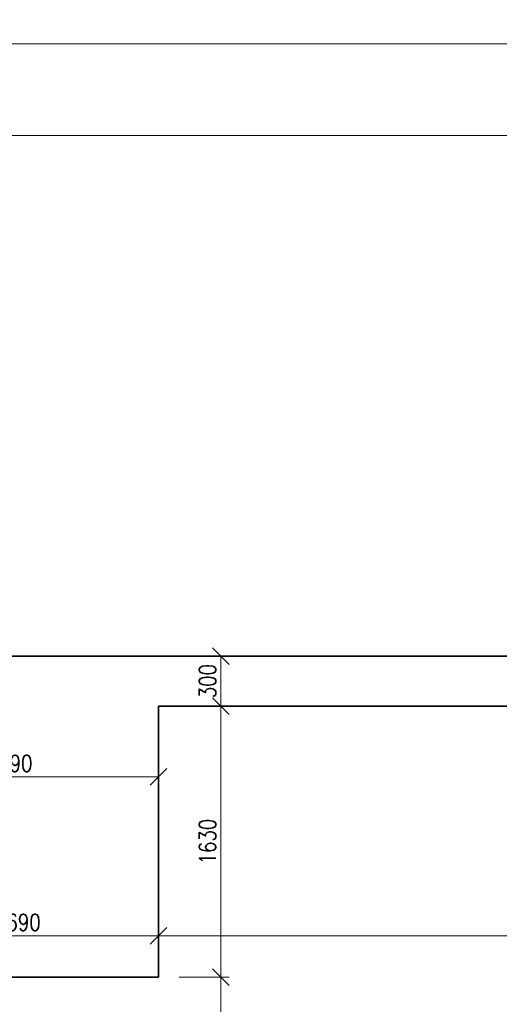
# Model space of a CAD drawing. Header units: millimetres. Extents: x -485339 to 350584, y -1189936 to 0.
# Tile 202 of 256: x 82711 to 85595, y -1095829 to -1089907. Entities that reach past the tile are written whole.
import ezdxf

# ---------------------------------------------------------------- set-up
doc = ezdxf.new("R2010")
doc.units = ezdxf.units.MM
doc.header["$LTSCALE"] = 10
doc.layers.get('Defpoints').update_dxf_attribs({"color": 201})
doc.layers.add('St_kóty', color=132, linetype='Continuous', lineweight=18)
doc.layers.add('St_čáry_obrys', color=5, linetype='Continuous', lineweight=35)
doc.styles.get("Standard").update_dxf_attribs({"font": 'simplex.shx', "width": 0.8})
doc.dimstyles.new('stavebníM50 vnitřní', dxfattribs={"dimtxt": 100, "dimasz": 100, "dimexe": 50, "dimexo": 100, "dimgap": 30, "dimtad": 1, "dimdec": 0, "dimtxsty": 'Standard', "dimblk": 'OBLIQUE', "dimcen": 2.5, "dimclrd": 256, "dimclre": 256, "dimclrt": 256, "dimadec": 0, "dimazin": 0, "dimtfac": 1, "dimtdec": 0, "dimtmove": 2, "dimatfit": 2, "dimldrblk": 'OBLIQUE', "dimfxl": 250, "dimfxlon": 1, "dimlwd": -1, "dimlwe": -1, "dimarcsym": 0})

# ---------------------------------------------------------------- blocks, each defined once
blk = doc.blocks.new('_OBLIQUE')
at = {"color": 0, "linetype": 'ByBlock'}
blk.add_line((-0.5, -0.5), (0.5, 0.5), dxfattribs=at)
blk = doc.blocks.new('*D6018')
at = {"layer": 'Defpoints', "color": 0}
for p in [(92745.3, -1090053.1), (82055.3, -1092273.8), (92745.3, -1093573.8)]:
    blk.add_point(p, dxfattribs=at)
at = {"layer": 'St_kóty'}
for p, q in [((82055.3, -1090303.1), (82055.3, -1090003.1)), ((92745.3, -1090303.1), (92745.3, -1090003.1)), ((82055.3, -1090053.1), (92745.3, -1090053.1))]:
    blk.add_line(p, q, dxfattribs=at)
at = {"layer": 'St_kóty', "linetype": 'ByBlock', "xscale": 100, "yscale": 100, "zscale": 100, "rotation": 180}
blk.add_blockref('_OBLIQUE', (82055.3, -1090053.1), dxfattribs=at)
at = {"layer": 'St_kóty', "linetype": 'ByBlock', "xscale": 100, "yscale": 100, "zscale": 100}
blk.add_blockref('_OBLIQUE', (92745.3, -1090053.1), dxfattribs=at)
at = {"layer": 'St_kóty', "insert": (87400.3, -1089973.1), "char_height": 100, "attachment_point": 5}
blk.add_mtext('10690', dxfattribs=at)
blk = doc.blocks.new('*D6048')
at = {"layer": 'Defpoints', "color": 0}
for p in [(92745.3, -1090603.1), (82055.3, -1093285.5), (92745.3, -1094586.3)]:
    blk.add_point(p, dxfattribs=at)
at = {"layer": 'St_kóty'}
for p, q in [((82055.3, -1090853.1), (82055.3, -1090553.1)), ((92745.3, -1090853.1), (92745.3, -1090553.1)), ((82055.3, -1090603.1), (92745.3, -1090603.1))]:
    blk.add_line(p, q, dxfattribs=at)
at = {"layer": 'St_kóty', "linetype": 'ByBlock', "xscale": 100, "yscale": 100, "zscale": 100, "rotation": 180}
blk.add_blockref('_OBLIQUE', (82055.3, -1090603.1), dxfattribs=at)
at = {"layer": 'St_kóty', "linetype": 'ByBlock', "xscale": 100, "yscale": 100, "zscale": 100}
blk.add_blockref('_OBLIQUE', (92745.3, -1090603.1), dxfattribs=at)
at = {"layer": 'St_kóty', "insert": (87400.3, -1090523.1), "char_height": 100, "attachment_point": 5}
blk.add_mtext('10690', dxfattribs=at)
blk = doc.blocks.new('*D6107')
at = {"layer": 'Defpoints', "color": 0}
for p in [(83545.3, -1094035.4), (83545.3, -1094460.2), (81755.3, -1094775.4)]:
    blk.add_point(p, dxfattribs=at)
at = {"layer": 'St_kóty'}
for p, q in [((83545.3, -1094210.2), (83545.3, -1094510.2)), ((81755.3, -1094675.4), (81755.3, -1094410.2)), ((81755.3, -1094460.2), (83545.3, -1094460.2))]:
    blk.add_line(p, q, dxfattribs=at)
at = {"layer": 'St_kóty', "linetype": 'ByBlock', "xscale": 100, "yscale": 100, "zscale": 100, "rotation": 180}
blk.add_blockref('_OBLIQUE', (81755.3, -1094460.2), dxfattribs=at)
at = {"layer": 'St_kóty', "linetype": 'ByBlock', "xscale": 100, "yscale": 100, "zscale": 100}
blk.add_blockref('_OBLIQUE', (83545.3, -1094460.2), dxfattribs=at)
at = {"layer": 'St_kóty', "insert": (82650.3, -1094380.2), "char_height": 100, "attachment_point": 5}
blk.add_mtext('1790', dxfattribs=at)
blk = doc.blocks.new('*D6134')
at = {"layer": 'Defpoints', "color": 0}
for p in [(83545.3, -1095416.3), (83545.3, -1095665.4), (81855.3, -1096635.4)]:
    blk.add_point(p, dxfattribs=at)
at = {"layer": 'St_kóty'}
for p, q in [((81855.3, -1095666.3), (81855.3, -1095366.3)), ((81855.3, -1095416.3), (83545.3, -1095416.3)), ((83545.3, -1095565.4), (83545.3, -1095366.3))]:
    blk.add_line(p, q, dxfattribs=at)
at = {"layer": 'St_kóty', "linetype": 'ByBlock', "xscale": 100, "yscale": 100, "zscale": 100, "rotation": 180}
blk.add_blockref('_OBLIQUE', (81855.3, -1095416.3), dxfattribs=at)
at = {"layer": 'St_kóty', "linetype": 'ByBlock', "xscale": 100, "yscale": 100, "zscale": 100}
blk.add_blockref('_OBLIQUE', (83545.3, -1095416.3), dxfattribs=at)
at = {"layer": 'St_kóty', "insert": (82700.3, -1095336.3), "char_height": 100, "attachment_point": 5}
blk.add_mtext('1690', dxfattribs=at)
blk = doc.blocks.new('*D6135')
at = {"layer": 'Defpoints', "color": 0}
for p in [(90895.3, -1094035.4), (90895.3, -1095416.3), (83545.3, -1095665.4)]:
    blk.add_point(p, dxfattribs=at)
at = {"layer": 'St_kóty'}
for p, q in [((90895.3, -1095166.3), (90895.3, -1095466.3)), ((83545.3, -1095565.4), (83545.3, -1095366.3)), ((83545.3, -1095416.3), (90895.3, -1095416.3))]:
    blk.add_line(p, q, dxfattribs=at)
at = {"layer": 'St_kóty', "linetype": 'ByBlock', "xscale": 100, "yscale": 100, "zscale": 100, "rotation": 180}
blk.add_blockref('_OBLIQUE', (83545.3, -1095416.3), dxfattribs=at)
at = {"layer": 'St_kóty', "linetype": 'ByBlock', "xscale": 100, "yscale": 100, "zscale": 100}
blk.add_blockref('_OBLIQUE', (90895.3, -1095416.3), dxfattribs=at)
at = {"layer": 'St_kóty', "insert": (87220.3, -1095336.3), "char_height": 100, "attachment_point": 5}
blk.add_mtext('7350', dxfattribs=at)
blk = doc.blocks.new('*D6141')
at = {"layer": 'Defpoints', "color": 0}
for p in [(83545.3, -1095665.4), (83920.6, -1095665.4), (83545.3, -1096635.4)]:
    blk.add_point(p, dxfattribs=at)
at = {"layer": 'St_kóty'}
for p, q in [((83670.6, -1095665.4), (83970.6, -1095665.4)), ((83920.6, -1096635.4), (83920.6, -1095665.4)), ((83670.6, -1096635.4), (83970.6, -1096635.4))]:
    blk.add_line(p, q, dxfattribs=at)
at = {"layer": 'St_kóty', "linetype": 'ByBlock', "xscale": 100, "yscale": 100, "zscale": 100}
for p, rotation in [((83920.6, -1095665.4), 90), ((83920.6, -1096635.4), 270)]:
    blk.add_blockref('_OBLIQUE', p, dxfattribs=dict(at, rotation=rotation))
at = {"layer": 'St_kóty', "insert": (83840.6, -1096150.4), "char_height": 100, "attachment_point": 5, "rotation": 90}
blk.add_mtext('970', dxfattribs=at)
blk = doc.blocks.new('*D6142')
at = {"layer": 'Defpoints', "color": 0}
for p in [(83545.3, -1094035.4), (83920.6, -1094035.4), (83545.3, -1095665.4)]:
    blk.add_point(p, dxfattribs=at)
at = {"layer": 'St_kóty'}
for p, q in [((83670.6, -1094035.4), (83970.6, -1094035.4)), ((83920.6, -1095665.4), (83920.6, -1094035.4)), ((83670.6, -1095665.4), (83970.6, -1095665.4))]:
    blk.add_line(p, q, dxfattribs=at)
at = {"layer": 'St_kóty', "linetype": 'ByBlock', "xscale": 100, "yscale": 100, "zscale": 100}
for p, rotation in [((83920.6, -1094035.4), 90), ((83920.6, -1095665.4), 270)]:
    blk.add_blockref('_OBLIQUE', p, dxfattribs=dict(at, rotation=rotation))
at = {"layer": 'St_kóty', "insert": (83840.6, -1094850.4), "char_height": 100, "attachment_point": 5, "rotation": 90}
blk.add_mtext('1630', dxfattribs=at)
blk = doc.blocks.new('*D6143')
at = {"layer": 'Defpoints', "color": 0}
for p in [(83545.3, -1093735.4), (83920.6, -1093735.4), (83545.3, -1094035.4)]:
    blk.add_point(p, dxfattribs=at)
at = {"layer": 'St_kóty'}
for p, q in [((83670.6, -1093735.4), (83970.6, -1093735.4)), ((83920.6, -1094035.4), (83920.6, -1093735.4)), ((83670.6, -1094035.4), (83970.6, -1094035.4))]:
    blk.add_line(p, q, dxfattribs=at)
at = {"layer": 'St_kóty', "linetype": 'ByBlock', "xscale": 100, "yscale": 100, "zscale": 100}
for p, rotation in [((83920.6, -1093735.4), 90), ((83920.6, -1094035.4), 270)]:
    blk.add_blockref('_OBLIQUE', p, dxfattribs=dict(at, rotation=rotation))
at = {"layer": 'St_kóty', "insert": (83840.6, -1093885.4), "char_height": 100, "attachment_point": 5, "rotation": 90}
blk.add_mtext('300', dxfattribs=at)

msp = doc.modelspace()

# ---------------------------------------------------------------- linework, layer by layer
at = {"layer": 'St_čáry_obrys', "ltscale": 2}
for points in [[(92745.3, -1093735.4), (82055.3, -1093735.4)], [(90895.3, -1094035.4), (83545.3, -1094035.4)], [(83545.3, -1095665.4), (83545.3, -1094035.4)], [(83545.3, -1095665.4), (81855.3, -1095665.4)]]:
    msp.add_lwpolyline(points, dxfattribs=at)

# ---------------------------------------------------------------- dimensions: what is measured, and where the dimension line sits
at = {"layer": 'St_kóty'}
for base, p1, p2, picture, middle in [((92745.3, -1090053.1), (82055.3, -1092273.8), (92745.3, -1093573.8), '*D6018', (87400.3, -1089973.1)), ((92745.3, -1090603.1), (82055.3, -1093285.5), (92745.3, -1094586.3), '*D6048', (87400.3, -1090523.1)), ((83545.3, -1094460.2), (81755.3, -1094775.4), (83545.3, -1094035.4), '*D6107', (82650.3, -1094380.2)), ((90895.3, -1095416.3), (83545.3, -1095665.4), (90895.3, -1094035.4), '*D6135', (87220.3, -1095336.3)), ((83545.3, -1095416.3), (81855.3, -1096635.4), (83545.3, -1095665.4), '*D6134', (82700.3, -1095336.3))]:
    dim = msp.add_linear_dim(base=base, p1=p1, p2=p2, dimstyle='stavebníM50 vnitřní', dxfattribs=at)
    dim.commit()
    dim.dimension.update_dxf_attribs({"geometry": picture, "text_midpoint": middle})
for base, p1, p2, picture, middle in [((83920.6, -1093735.4), (83545.3, -1094035.4), (83545.3, -1093735.4), '*D6143', (83840.6, -1093885.4)), ((83920.6, -1094035.4), (83545.3, -1095665.4), (83545.3, -1094035.4), '*D6142', (83840.6, -1094850.4)), ((83920.6, -1095665.4), (83545.3, -1096635.4), (83545.3, -1095665.4), '*D6141', (83840.6, -1096150.4))]:
    dim = msp.add_linear_dim(base=base, p1=p1, p2=p2, angle=90, dimstyle='stavebníM50 vnitřní', dxfattribs=at)
    dim.commit()
    dim.dimension.update_dxf_attribs({"geometry": picture, "text_midpoint": middle})

doc.saveas('drawing.dxf')
